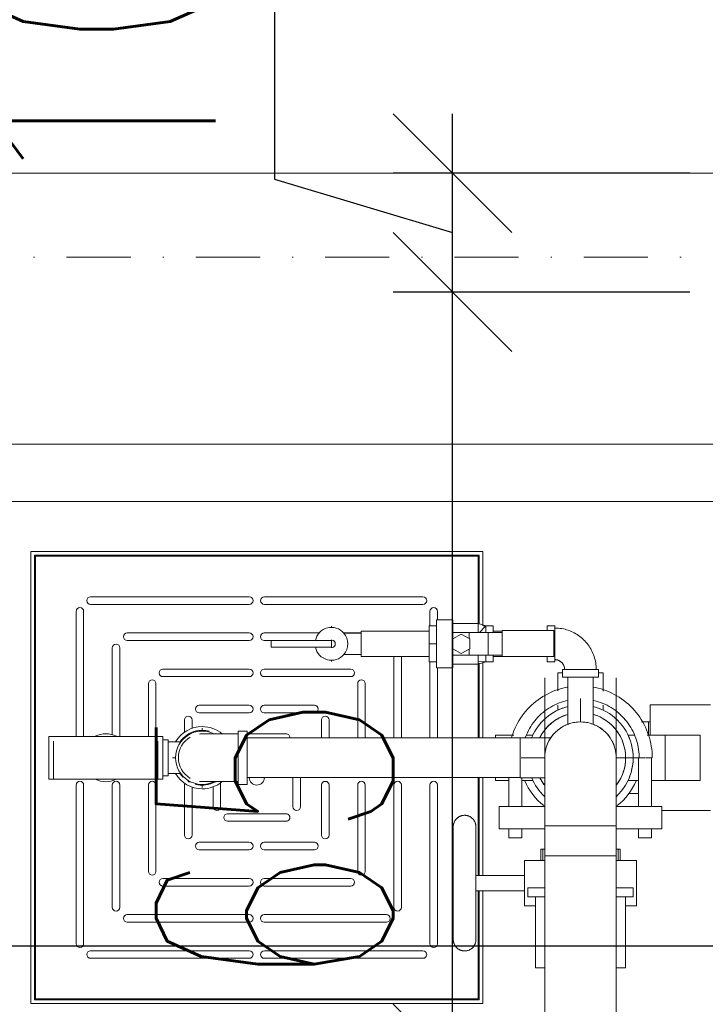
# Model space of a CAD drawing. Header units: millimetres. Extents: x -303 to 588072, y -379 to 357555.
# Tile 38 of 88: x 562781 to 562839, y 340480 to 340563. Entities that reach past the tile are written whole.
import ezdxf

# ---------------------------------------------------------------- set-up
doc = ezdxf.new("R2010")
doc.units = ezdxf.units.MM
doc.header["$LTSCALE"] = 0.15
doc.header["$MEASUREMENT"] = 0
doc.header["$PDSIZE"] = -5
doc.linetypes.add('Kropki i Kreski', pattern=[72, 36, -18, 0, -18])
for name, color, linetype in [('2_ściany wewnętrzne.ISTN', 7, 'Continuous'), ('3_pompownia.K_IR', 7, 'Continuous'), ('4_osie.ISTN', 7, 'Continuous'), ('RFD_3', 4, 'Continuous'), ('RFD_5', 8, 'Continuous'), ('RFD_5 @ 10', 8, 'Continuous')]:
    doc.layers.add(name, color=color, linetype=linetype)
doc.styles.get("Standard").update_dxf_attribs({"font": 'simplex.shx', "width": 0.75})
doc.dimstyles.new('opis 1.1', dxfattribs={"dimscale": 0, "dimtxt": 2, "dimasz": 1, "dimexe": 0.5, "dimexo": 1, "dimgap": 0, "dimtad": 0, "dimdec": 1, "dimrnd": 0.5, "dimdsep": 46, "dimtxsty": 'Standard', "dimblk1": 'OBLIQUE', "dimblk2": 'OBLIQUE', "dimsah": 1, "dimcen": 1, "dimdle": 0.5, "dimclrd": 256, "dimclre": 256, "dimclrt": 4, "dimadec": 0, "dimazin": 2, "dimtm": 1e-09, "dimtfac": 0.75, "dimtdec": 1, "dimtmove": 0, "dimatfit": 3, "dimfxl": 0, "dimtvp": 0.75, "dimtolj": 1, "dimtzin": 0, "dimlwd": -1, "dimlwe": -1, "dimarcsym": 0})

# ---------------------------------------------------------------- blocks, each defined once
blk = doc.blocks.new('rfrefrffff')
at = {"layer": '2_ściany wewnętrzne.ISTN', "color": 252, "linetype": 'Continuous', "lineweight": 0, "flags": 128}
blk.add_lwpolyline([(562759.634, 340549.936), (563208.634, 340549.936)], dxfattribs=at)
at = {"layer": '3_pompownia.K_IR', "color": 254, "linetype": 'Continuous', "lineweight": 15}
for p, q in [((562868.687, 340527.113), (562774.73, 340527.113)), ((562774.73, 340522.271), (562868.687, 340522.271)), ((562820.315, 340518.072), (562782.215, 340518.072)), ((562782.215, 340518.072), (562782.215, 340479.971)), ((562820.315, 340511.81), (562820.315, 340518.072)), ((562782.532, 340517.754), (562819.997, 340517.754)), ((562782.532, 340480.289), (562782.532, 340517.754)), ((562782.611, 340517.675), (562782.611, 340480.368)), ((562819.918, 340517.675), (562782.611, 340517.675)), ((562819.918, 340511.993), (562819.918, 340517.675)), ((562819.997, 340517.754), (562819.997, 340511.936)), ((562800.633, 340514.252), (562787.26, 340514.252)), ((562800.633, 340514.252), (562787.26, 340514.252)), ((562815.269, 340514.252), (562801.9, 340514.252)), ((562815.269, 340514.252), (562801.9, 340514.252)), ((562786.034, 340513.026), (562786.034, 340502.492)), ((562786.034, 340513.026), (562786.034, 340502.492)), ((562786.669, 340502.492), (562786.669, 340513.026)), ((562786.669, 340502.492), (562786.669, 340513.026)), ((562787.26, 340513.617), (562800.633, 340513.617)), ((562787.26, 340513.617), (562800.633, 340513.617)), ((562801.9, 340513.617), (562815.269, 340513.617)), ((562801.9, 340513.617), (562815.269, 340513.617)), ((562815.86, 340511.809), (562815.86, 340513.026)), ((562815.86, 340511.809), (562815.86, 340513.026)), ((562816.495, 340513.026), (562816.495, 340512.307)), ((562816.495, 340513.026), (562816.495, 340512.307)), ((562817.779, 340512.31), (562816.424, 340512.31)), ((562816.424, 340512.31), (562816.424, 340510.291)), ((562817.779, 340511.301), (562817.779, 340512.31)), ((562807.557, 340511.666), (562807.557, 340511.791)), ((562815.789, 340511.358), (562810.056, 340511.358)), ((562810.056, 340511.358), (562810.056, 340511.215)), ((562815.789, 340510.291), (562815.789, 340511.809)), ((562815.789, 340511.809), (562816.424, 340511.809)), ((562819.929, 340511.993), (562817.779, 340511.993)), ((562817.779, 340511.244), (562819.158, 340511.244)), ((562817.779, 340511.244), (562817.779, 340510.704)), ((562819.158, 340511.244), (562820.776, 340511.244)), ((562819.158, 340510.733), (562819.158, 340511.244)), ((562819.929, 340511.993), (562820.562, 340511.81)), ((562819.929, 340511.993), (562819.929, 340511.251)), ((562819.929, 340511.251), (562819.929, 340511.993)), ((562820.564, 340511.809), (562820.025, 340511.244)), ((562820.564, 340511.809), (562820.365, 340511.796)), ((562820.564, 340511.809), (562820.564, 340511.244)), ((562820.564, 340511.244), (562820.564, 340511.809)), ((562821.199, 340511.809), (562820.564, 340511.809)), ((562820.776, 340511.244), (562821.958, 340511.244)), ((562820.776, 340511.244), (562820.776, 340509.339)), ((562821.199, 340511.809), (562821.199, 340511.244)), ((562821.958, 340511.358), (562821.199, 340511.358)), ((562821.958, 340511.423), (562826.292, 340511.423)), ((562821.958, 340511.423), (562821.958, 340509.21)), ((562826.376, 340511.811), (562825.746, 340511.811)), ((562825.746, 340511.811), (562825.746, 340511.431)), ((562826.292, 340509.21), (562826.292, 340511.423)), ((562826.376, 340508.771), (562826.376, 340511.811)), ((562800.63, 340511.206), (562790.336, 340511.206)), ((562800.63, 340511.206), (562790.336, 340511.206)), ((562790.336, 340510.571), (562800.63, 340510.571)), ((562790.336, 340510.571), (562800.63, 340510.571)), ((562806.521, 340511.206), (562801.899, 340511.206)), ((562806.521, 340511.206), (562801.899, 340511.206)), ((562801.899, 340510.571), (562802.477, 340510.571)), ((562801.899, 340510.571), (562802.477, 340510.571)), ((562806.202, 340510.578), (562802.477, 340510.578)), ((562802.477, 340510.578), (562802.477, 340510.004)), ((562807.557, 340510.578), (562802.477, 340510.578)), ((562807.557, 340510.004), (562807.557, 340510.578)), ((562810.056, 340511.206), (562808.596, 340511.206)), ((562810.056, 340511.206), (562808.596, 340511.206)), ((562810.056, 340511.2), (562808.602, 340511.2)), ((562810.056, 340509.382), (562810.056, 340511.2)), ((562818.494, 340511.116), (562817.779, 340510.704)), ((562817.779, 340510.704), (562817.779, 340509.879)), ((562819.208, 340510.704), (562818.494, 340511.116)), ((562819.208, 340509.879), (562819.208, 340510.704)), ((562789.08, 340509.95), (562789.08, 340502.632)), ((562789.08, 340509.95), (562789.08, 340502.632)), ((562789.715, 340502.492), (562789.715, 340509.95)), ((562789.715, 340502.492), (562789.715, 340509.95)), ((562802.477, 340510.004), (562806.202, 340510.004)), ((562802.477, 340510.004), (562807.557, 340510.004)), ((562815.789, 340508.773), (562815.789, 340510.291)), ((562815.789, 340510.291), (562816.424, 340510.291)), ((562816.424, 340510.291), (562816.424, 340508.272)), ((562817.779, 340509.879), (562818.494, 340509.466)), ((562817.779, 340509.879), (562817.779, 340509.339)), ((562818.494, 340509.466), (562819.208, 340509.879)), ((562819.158, 340509.339), (562819.158, 340509.849)), ((562807.557, 340508.791), (562807.557, 340508.917)), ((562808.602, 340509.382), (562810.056, 340509.382)), ((562810.056, 340509.367), (562810.056, 340509.224)), ((562810.056, 340509.224), (562815.789, 340509.224)), ((562812.814, 340502.362), (562812.814, 340509.224)), ((562812.814, 340502.362), (562812.814, 340509.224)), ((562813.449, 340509.224), (562813.449, 340502.362)), ((562813.449, 340509.224), (562813.449, 340502.362)), ((562816.424, 340508.773), (562815.789, 340508.773)), ((562815.86, 340502.362), (562815.86, 340508.773)), ((562815.86, 340502.362), (562815.86, 340508.773)), ((562819.158, 340509.339), (562817.779, 340509.339)), ((562817.779, 340508.272), (562817.779, 340509.281)), ((562820.776, 340509.339), (562819.158, 340509.339)), ((562819.929, 340509.332), (562819.929, 340508.817)), ((562819.929, 340508.589), (562819.929, 340509.332)), ((562819.929, 340508.817), (562820.564, 340508.773)), ((562819.929, 340508.817), (562819.929, 340508.589)), ((562819.929, 340508.589), (562820.562, 340508.772)), ((562820.315, 340502.362), (562820.315, 340508.79)), ((562820.564, 340509.339), (562820.564, 340508.773)), ((562820.564, 340508.773), (562820.564, 340509.339)), ((562821.199, 340508.773), (562820.564, 340508.773)), ((562821.958, 340509.339), (562820.776, 340509.339)), ((562821.199, 340509.339), (562821.199, 340508.773)), ((562821.199, 340509.224), (562821.958, 340509.224)), ((562826.292, 340509.21), (562821.958, 340509.21)), ((562825.746, 340509.209), (562825.746, 340508.771)), ((562825.746, 340508.771), (562826.376, 340508.771)), ((562793.352, 340508.16), (562800.631, 340508.16)), ((562793.352, 340508.16), (562800.631, 340508.16)), ((562809.177, 340508.16), (562801.898, 340508.16)), ((562809.177, 340508.16), (562801.898, 340508.16)), ((562816.424, 340508.272), (562817.779, 340508.272)), ((562816.495, 340508.275), (562816.495, 340502.362)), ((562816.495, 340508.275), (562816.495, 340502.362)), ((562817.779, 340508.589), (562819.929, 340508.589)), ((562819.918, 340502.362), (562819.918, 340508.578)), ((562819.997, 340508.653), (562819.997, 340502.362)), ((562827.026, 340508.121), (562827.026, 340507.491)), ((562830.066, 340508.121), (562827.026, 340508.121)), ((562830.066, 340507.491), (562830.066, 340508.121)), ((562800.631, 340507.525), (562793.352, 340507.525)), ((562800.631, 340507.525), (562793.352, 340507.525)), ((562801.898, 340507.525), (562809.177, 340507.525)), ((562801.898, 340507.525), (562809.177, 340507.525)), ((562825.531, 340507.437), (562825.531, 340449.628)), ((562827.026, 340507.842), (562826.641, 340507.842)), ((562826.641, 340507.842), (562826.641, 340506.322)), ((562827.026, 340507.491), (562830.066, 340507.491)), ((562827.479, 340507.491), (562827.479, 340503.506)), ((562829.613, 340503.508), (562829.613, 340507.491)), ((562830.451, 340507.842), (562830.066, 340507.842)), ((562830.451, 340506.313), (562830.451, 340507.842)), ((562831.561, 340449.628), (562831.561, 340507.437)), ((562792.126, 340506.934), (562792.126, 340502.492)), ((562792.126, 340506.934), (562792.126, 340502.492)), ((562792.761, 340502.492), (562792.761, 340506.934)), ((562792.761, 340502.492), (562792.761, 340506.934)), ((562809.768, 340502.362), (562809.768, 340506.934)), ((562809.768, 340502.362), (562809.768, 340506.934)), ((562810.403, 340506.934), (562810.403, 340502.362)), ((562810.403, 340506.934), (562810.403, 340502.362)), ((562828.546, 340503.708), (562828.546, 340505.692)), ((562828.546, 340503.708), (562828.546, 340505.692)), ((562800.627, 340505.114), (562796.408, 340505.114)), ((562800.627, 340505.114), (562796.408, 340505.114)), ((562806.121, 340505.114), (562801.898, 340505.114)), ((562806.121, 340505.114), (562801.898, 340505.114)), ((562826.641, 340504.708), (562826.641, 340505.13)), ((562830.451, 340505.13), (562830.451, 340504.708)), ((562839.494, 340505.137), (562834.414, 340505.137)), ((562834.414, 340505.137), (562834.414, 340502.609)), ((562795.172, 340503.878), (562795.172, 340502.823)), ((562795.172, 340503.878), (562795.172, 340502.823)), ((562795.808, 340503.15), (562795.808, 340503.878)), ((562795.808, 340503.15), (562795.808, 340503.878)), ((562796.408, 340504.479), (562800.627, 340504.479)), ((562796.408, 340504.479), (562800.627, 340504.479)), ((562801.898, 340504.479), (562806.121, 340504.479)), ((562801.898, 340504.479), (562806.121, 340504.479)), ((562806.722, 340502.362), (562806.722, 340503.878)), ((562806.722, 340502.362), (562806.722, 340503.878)), ((562807.357, 340503.878), (562807.357, 340502.362)), ((562807.357, 340503.878), (562807.357, 340502.362)), ((562796.666, 340502.942), (562796.666, 340503.192)), ((562796.666, 340502.942), (562796.666, 340503.192)), ((562800.466, 340502.942), (562799.696, 340502.942)), ((562799.696, 340502.942), (562799.696, 340500.692)), ((562800.466, 340500.692), (562800.466, 340502.942)), ((562834.414, 340503.708), (562834.287, 340503.708)), ((562834.287, 340503.708), (562834.287, 340502.611)), ((562834.287, 340502.611), (562834.287, 340503.708)), ((562783.734, 340502.492), (562783.734, 340498.892)), ((562788.534, 340502.492), (562783.734, 340502.492)), ((562784.134, 340502.092), (562784.134, 340498.892)), ((562793.334, 340502.492), (562788.534, 340502.492)), ((562792.934, 340498.892), (562792.934, 340502.092)), ((562793.334, 340498.892), (562793.334, 340502.492)), ((562793.796, 340502.212), (562793.334, 340502.212)), ((562793.796, 340500.692), (562793.796, 340502.212)), ((562795.012, 340502.2), (562794.953, 340502.139)), ((562795.501, 340502.709), (562795.136, 340502.329)), ((562795.501, 340502.709), (562795.398, 340502.53)), ((562795.708, 340502.709), (562795.501, 340502.709)), ((562797.831, 340502.709), (562797.624, 340502.709)), ((562797.751, 340502.726), (562797.803, 340502.709)), ((562799.696, 340502.702), (562798.796, 340502.702)), ((562799.696, 340502.702), (562798.796, 340502.702)), ((562803.729, 340502.702), (562800.466, 340502.702)), ((562803.729, 340502.702), (562800.466, 340502.702)), ((562823.466, 340502.362), (562800.466, 340502.362)), ((562821.396, 340502.597), (562821.396, 340502.362)), ((562822.929, 340502.597), (562821.396, 340502.597)), ((562826.046, 340502.377), (562823.466, 340502.377)), ((562823.466, 340502.377), (562823.466, 340500.692)), ((562824.031, 340502.597), (562824.53, 340502.597)), ((562832.562, 340502.597), (562833.061, 340502.597)), ((562835.696, 340502.597), (562834.163, 340502.597)), ((562838.647, 340502.597), (562835.688, 340502.597)), ((562835.696, 340498.787), (562835.696, 340502.597)), ((562838.647, 340498.787), (562838.647, 340502.597)), ((562794.876, 340502.024), (562793.796, 340502.024)), ((562794.899, 340502.082), (562794.842, 340502.024)), ((562793.796, 340499.172), (562793.796, 340500.692)), ((562794.166, 340500.692), (562794.416, 340500.692)), ((562799.696, 340500.692), (562799.696, 340498.442)), ((562800.466, 340498.442), (562800.466, 340500.692)), ((562823.466, 340500.692), (562823.466, 340499.007)), ((562823.546, 340500.692), (562825.53, 340500.692)), ((562831.562, 340500.692), (562833.546, 340500.692)), ((562831.562, 340500.692), (562833.546, 340500.692)), ((562832.356, 340500.692), (562833.446, 340500.692)), ((562833.446, 340500.692), (562833.446, 340496.592)), ((562833.996, 340500.692), (562833.446, 340500.692)), ((562834.046, 340500.692), (562834.596, 340500.692)), ((562834.546, 340496.592), (562834.546, 340500.692)), ((562834.577, 340500.692), (562834.596, 340500.692)), ((562783.734, 340498.892), (562788.534, 340498.892)), ((562788.534, 340498.892), (562793.334, 340498.892)), ((562793.334, 340499.172), (562793.796, 340499.172)), ((562793.796, 340499.36), (562794.876, 340499.36)), ((562795.398, 340498.853), (562795.501, 340498.674)), ((562800.466, 340499.021), (562823.466, 340499.021)), ((562804.311, 340496.553), (562804.311, 340499.031)), ((562804.311, 340496.553), (562804.311, 340499.031)), ((562804.946, 340499.033), (562804.946, 340496.553)), ((562804.946, 340499.033), (562804.946, 340496.553)), ((562819.918, 340490.773), (562819.918, 340499.021)), ((562819.997, 340499.021), (562819.997, 340490.773)), ((562820.315, 340490.773), (562820.315, 340499.021)), ((562821.396, 340499.021), (562821.396, 340498.787)), ((562821.396, 340498.787), (562822.491, 340498.787)), ((562822.496, 340499.021), (562822.496, 340496.592)), ((562823.466, 340499.007), (562825.53, 340499.007)), ((562824.53, 340498.787), (562823.591, 340498.787)), ((562823.596, 340496.592), (562823.596, 340499.007)), ((562833.446, 340498.787), (562832.562, 340498.787)), ((562834.545, 340498.787), (562835.696, 340498.787)), ((562835.688, 340498.787), (562838.647, 340498.787)), ((562786.034, 340498.39), (562786.034, 340485.017)), ((562786.034, 340498.39), (562786.034, 340485.017)), ((562786.669, 340485.017), (562786.669, 340498.39)), ((562786.669, 340485.017), (562786.669, 340498.39)), ((562789.08, 340498.387), (562789.08, 340488.093)), ((562789.08, 340498.387), (562789.08, 340488.093)), ((562789.715, 340488.093), (562789.715, 340498.387)), ((562789.715, 340488.093), (562789.715, 340498.387)), ((562792.126, 340491.109), (562792.126, 340498.388)), ((562792.126, 340491.109), (562792.126, 340498.388)), ((562792.761, 340498.388), (562792.761, 340491.109)), ((562792.761, 340498.388), (562792.761, 340491.109)), ((562795.172, 340498.384), (562795.172, 340494.165)), ((562795.172, 340498.384), (562795.172, 340494.165)), ((562795.487, 340498.698), (562795.447, 340498.735)), ((562795.501, 340498.674), (562795.708, 340498.674)), ((562795.582, 340498.658), (562795.529, 340498.674)), ((562795.808, 340494.165), (562795.808, 340498.233)), ((562795.808, 340494.165), (562795.808, 340498.233)), ((562796.666, 340498.192), (562796.666, 340498.442)), ((562796.666, 340498.192), (562796.666, 340498.442)), ((562797.584, 340498.257), (562797.584, 340496.553)), ((562797.584, 340498.257), (562797.584, 340496.553)), ((562797.624, 340498.674), (562797.831, 340498.674)), ((562798.218, 340496.553), (562798.218, 340498.605)), ((562798.218, 340496.553), (562798.218, 340498.605)), ((562799.696, 340498.442), (562800.466, 340498.442)), ((562806.722, 340494.165), (562806.722, 340498.384)), ((562806.722, 340494.165), (562806.722, 340498.384)), ((562807.357, 340498.384), (562807.357, 340494.165)), ((562807.357, 340498.384), (562807.357, 340494.165)), ((562809.768, 340498.388), (562809.768, 340491.109)), ((562809.768, 340498.388), (562809.768, 340491.109)), ((562810.403, 340491.109), (562810.403, 340498.388)), ((562810.403, 340491.109), (562810.403, 340498.388)), ((562812.814, 340488.093), (562812.814, 340498.387)), ((562812.814, 340488.093), (562812.814, 340498.387)), ((562813.449, 340498.387), (562813.449, 340488.093)), ((562813.449, 340498.387), (562813.449, 340488.093)), ((562815.86, 340485.017), (562815.86, 340498.39)), ((562815.86, 340485.017), (562815.86, 340498.39)), ((562816.495, 340498.39), (562816.495, 340485.017)), ((562816.495, 340498.39), (562816.495, 340485.017)), ((562821.696, 340496.592), (562821.696, 340494.692)), ((562822.196, 340496.592), (562821.696, 340496.592)), ((562822.196, 340496.592), (562825.53, 340496.592)), ((562831.562, 340496.592), (562834.896, 340496.592)), ((562835.396, 340496.592), (562834.896, 340496.592)), ((562835.396, 340494.692), (562835.396, 340496.592)), ((562798.796, 340495.975), (562803.729, 340495.975)), ((562798.796, 340495.975), (562803.729, 340495.975)), ((562835.393, 340496.247), (562839.494, 340496.247)), ((562803.729, 340495.341), (562798.796, 340495.341)), ((562803.729, 340495.341), (562798.796, 340495.341)), ((562821.696, 340494.692), (562822.196, 340494.692)), ((562825.541, 340494.692), (562822.196, 340494.692)), ((562822.496, 340494.692), (562822.496, 340493.932)), ((562823.596, 340493.932), (562823.596, 340494.692)), ((562825.53, 340494.951), (562825.53, 340492.437)), ((562828.546, 340494.951), (562825.53, 340494.951)), ((562825.53, 340494.951), (562828.546, 340494.951)), ((562831.562, 340494.951), (562828.546, 340494.951)), ((562828.546, 340494.951), (562831.562, 340494.951)), ((562831.562, 340492.437), (562831.562, 340494.951)), ((562834.896, 340494.692), (562831.562, 340494.692)), ((562833.446, 340494.692), (562833.446, 340493.932)), ((562834.546, 340493.932), (562834.546, 340494.692)), ((562834.896, 340494.692), (562835.396, 340494.692)), ((562822.496, 340493.932), (562823.046, 340493.932)), ((562823.046, 340493.932), (562823.596, 340493.932)), ((562833.446, 340493.932), (562833.996, 340493.932)), ((562833.996, 340493.932), (562834.546, 340493.932)), ((562796.408, 340493.564), (562800.627, 340493.564)), ((562796.408, 340493.564), (562800.627, 340493.564)), ((562801.898, 340493.564), (562806.121, 340493.564)), ((562801.898, 340493.564), (562806.121, 340493.564)), ((562825.202, 340492.983), (562825.202, 340492.03)), ((562825.377, 340492.983), (562825.202, 340492.983)), ((562825.529, 340492.983), (562825.377, 340492.983)), ((562825.377, 340492.03), (562825.377, 340492.983)), ((562831.715, 340492.983), (562831.563, 340492.983)), ((562831.89, 340492.983), (562831.715, 340492.983)), ((562831.715, 340492.03), (562831.715, 340492.983)), ((562831.89, 340492.03), (562831.89, 340492.983)), ((562800.627, 340492.929), (562796.408, 340492.929)), ((562800.627, 340492.929), (562796.408, 340492.929)), ((562806.121, 340492.929), (562801.898, 340492.929)), ((562806.121, 340492.929), (562801.898, 340492.929)), ((562825.53, 340492.437), (562828.546, 340492.437)), ((562825.934, 340492.437), (562825.634, 340492.437)), ((562826.413, 340492.437), (562825.935, 340492.437)), ((562827.038, 340492.437), (562826.414, 340492.437)), ((562827.766, 340492.437), (562827.039, 340492.437)), ((562829.327, 340492.437), (562827.766, 340492.437)), ((562828.546, 340492.437), (562831.562, 340492.437)), ((562830.054, 340492.437), (562829.327, 340492.437)), ((562830.678, 340492.437), (562830.054, 340492.437)), ((562831.157, 340492.437), (562830.679, 340492.437)), ((562831.458, 340492.437), (562831.159, 340492.437)), ((562823.835, 340492.03), (562825.532, 340492.03)), ((562823.835, 340488.22), (562823.835, 340492.03)), ((562831.56, 340492.03), (562833.258, 340492.03)), ((562833.258, 340488.22), (562833.258, 340492.03)), ((562800.631, 340490.518), (562793.352, 340490.518)), ((562800.631, 340490.518), (562793.352, 340490.518)), ((562801.898, 340490.518), (562809.177, 340490.518)), ((562801.898, 340490.518), (562809.177, 340490.518)), ((562823.835, 340490.773), (562819.732, 340490.773)), ((562793.352, 340489.883), (562800.631, 340489.883)), ((562793.352, 340489.883), (562800.631, 340489.883)), ((562809.177, 340489.883), (562801.898, 340489.883)), ((562809.177, 340489.883), (562801.898, 340489.883)), ((562824.096, 340489.742), (562824.096, 340488.982)), ((562824.113, 340489.742), (562824.096, 340489.742)), ((562824.596, 340489.742), (562824.096, 340489.742)), ((562824.596, 340489.742), (562825.536, 340489.742)), ((562831.556, 340489.742), (562832.496, 340489.742)), ((562832.996, 340489.742), (562832.496, 340489.742)), ((562832.996, 340489.742), (562832.979, 340489.742)), ((562832.996, 340488.982), (562832.996, 340489.742)), ((562819.732, 340489.477), (562823.835, 340489.477)), ((562819.918, 340480.368), (562819.918, 340489.478)), ((562819.997, 340489.479), (562819.997, 340480.289)), ((562820.315, 340479.971), (562820.315, 340489.481)), ((562824.096, 340488.982), (562824.596, 340488.982)), ((562824.096, 340488.982), (562824.113, 340488.982)), ((562825.537, 340488.982), (562824.596, 340488.982)), ((562824.746, 340488.982), (562824.746, 340482.982)), ((562832.496, 340488.982), (562831.555, 340488.982)), ((562832.346, 340482.982), (562832.346, 340488.982)), ((562832.496, 340488.982), (562832.996, 340488.982)), ((562832.979, 340488.982), (562832.996, 340488.982)), ((562824.748, 340488.22), (562823.835, 340488.22)), ((562833.258, 340488.22), (562832.344, 340488.22)), ((562790.336, 340487.472), (562800.63, 340487.472)), ((562790.336, 340487.472), (562800.63, 340487.472)), ((562801.899, 340487.472), (562812.193, 340487.472)), ((562801.899, 340487.472), (562812.193, 340487.472)), ((562800.63, 340486.837), (562790.336, 340486.837)), ((562800.63, 340486.837), (562790.336, 340486.837)), ((562812.193, 340486.837), (562801.899, 340486.837)), ((562812.193, 340486.837), (562801.899, 340486.837)), ((562787.26, 340484.426), (562800.633, 340484.426)), ((562787.26, 340484.426), (562800.633, 340484.426)), ((562801.9, 340484.426), (562815.269, 340484.426)), ((562801.9, 340484.426), (562815.269, 340484.426)), ((562800.633, 340483.791), (562787.26, 340483.791)), ((562800.633, 340483.791), (562787.26, 340483.791)), ((562815.269, 340483.791), (562801.9, 340483.791)), ((562815.269, 340483.791), (562801.9, 340483.791)), ((562824.746, 340482.982), (562825.246, 340482.982)), ((562825.531, 340482.982), (562825.246, 340482.982)), ((562831.846, 340482.982), (562831.561, 340482.982)), ((562831.846, 340482.982), (562832.346, 340482.982)), ((562782.215, 340479.971), (562820.315, 340479.971)), ((562819.997, 340480.289), (562782.532, 340480.289)), ((562782.611, 340480.368), (562819.918, 340480.368))]:
    blk.add_line(p, q, dxfattribs=at)
at = {"layer": '3_pompownia.K_IR', "color": 254, "linetype": 'Continuous', "lineweight": 15, "flags": 128}
for points in [[(562829.878, 340508.121), (562829.875, 340508.261), (562829.867, 340508.401), (562829.853, 340508.54), (562829.833, 340508.679), (562829.808, 340508.817), (562829.778, 340508.954), (562829.742, 340509.089), (562829.7, 340509.223), (562829.654, 340509.355), (562829.602, 340509.485), (562829.545, 340509.613), (562829.482, 340509.738), (562829.415, 340509.861), (562829.343, 340509.981), (562829.267, 340510.099), (562829.185, 340510.213), (562829.099, 340510.323), (562829.009, 340510.43), (562828.915, 340510.534), (562828.816, 340510.633), (562828.714, 340510.729), (562828.608, 340510.82), (562828.498, 340510.907), (562828.385, 340510.99), (562828.268, 340511.068), (562828.149, 340511.141), (562828.027, 340511.21), (562827.902, 340511.273), (562827.775, 340511.332), (562827.645, 340511.385), (562827.514, 340511.433), (562827.38, 340511.476), (562827.245, 340511.514), (562827.109, 340511.546), (562826.971, 340511.572), (562826.833, 340511.593), (562826.694, 340511.609), (562826.554, 340511.619), (562826.414, 340511.623), (562826.376, 340511.623)], [(562826.376, 340508.959), (562826.41, 340508.958), (562826.443, 340508.956), (562826.477, 340508.953), (562826.51, 340508.948), (562826.543, 340508.942), (562826.575, 340508.935), (562826.608, 340508.927), (562826.64, 340508.917), (562826.671, 340508.905), (562826.703, 340508.893), (562826.733, 340508.879), (562826.763, 340508.864), (562826.793, 340508.848), (562826.821, 340508.831), (562826.849, 340508.813), (562826.877, 340508.793), (562826.903, 340508.773), (562826.929, 340508.751), (562826.954, 340508.729), (562826.977, 340508.705), (562827, 340508.68), (562827.022, 340508.655), (562827.043, 340508.629), (562827.063, 340508.602), (562827.081, 340508.574), (562827.099, 340508.545), (562827.115, 340508.516), (562827.13, 340508.486), (562827.144, 340508.456), (562827.157, 340508.425), (562827.169, 340508.393), (562827.179, 340508.361), (562827.188, 340508.329), (562827.196, 340508.296), (562827.202, 340508.264), (562827.207, 340508.23), (562827.211, 340508.197), (562827.213, 340508.164), (562827.214, 340508.13), (562827.214, 340508.121)], [(562827.484, 340506.646), (562827.408, 340506.634), (562827.172, 340506.583), (562826.937, 340506.524), (562826.705, 340506.455), (562826.476, 340506.376), (562826.251, 340506.289), (562826.029, 340506.193), (562825.811, 340506.088), (562825.597, 340505.974), (562825.388, 340505.852), (562825.184, 340505.721), (562824.986, 340505.583), (562824.793, 340505.437), (562824.606, 340505.283), (562824.426, 340505.122), (562824.252, 340504.953), (562824.085, 340504.778), (562823.925, 340504.596), (562823.773, 340504.409), (562823.628, 340504.215), (562823.491, 340504.015), (562823.362, 340503.81), (562823.241, 340503.601), (562823.129, 340503.386), (562823.026, 340503.167), (562822.931, 340502.945), (562822.846, 340502.718), (562822.769, 340502.489), (562822.733, 340502.362)], [(562834.596, 340500.692), (562834.591, 340500.933), (562834.577, 340501.175), (562834.553, 340501.416), (562834.519, 340501.655), (562834.476, 340501.893), (562834.423, 340502.13), (562834.361, 340502.363), (562834.289, 340502.595), (562834.208, 340502.823), (562834.119, 340503.048), (562834.02, 340503.268), (562833.913, 340503.485), (562833.797, 340503.698), (562833.672, 340503.905), (562833.539, 340504.108), (562833.399, 340504.305), (562833.251, 340504.496), (562833.095, 340504.681), (562832.931, 340504.86), (562832.761, 340505.032), (562832.584, 340505.197), (562832.401, 340505.355), (562832.211, 340505.505), (562832.016, 340505.648), (562831.815, 340505.782), (562831.609, 340505.909), (562831.398, 340506.027), (562831.182, 340506.137), (562830.962, 340506.238), (562830.738, 340506.33), (562830.511, 340506.414), (562830.281, 340506.488), (562830.048, 340506.552), (562829.812, 340506.608), (562829.608, 340506.647)], [(562823.892, 340502.375), (562823.914, 340502.435), (562823.987, 340502.619), (562824.068, 340502.8), (562824.156, 340502.977), (562824.25, 340503.151), (562824.352, 340503.321), (562824.461, 340503.487), (562824.576, 340503.648), (562824.697, 340503.804), (562824.825, 340503.955), (562824.958, 340504.102), (562825.098, 340504.242), (562825.242, 340504.378), (562825.392, 340504.507), (562825.547, 340504.63), (562825.707, 340504.747), (562825.872, 340504.857), (562826.04, 340504.96), (562826.213, 340505.057), (562826.39, 340505.147), (562826.569, 340505.23), (562826.753, 340505.305), (562826.938, 340505.373), (562827.127, 340505.434), (562827.318, 340505.487), (562827.49, 340505.527)], [(562829.602, 340505.527), (562829.671, 340505.512), (562829.863, 340505.463), (562830.052, 340505.407), (562830.24, 340505.343), (562830.424, 340505.271), (562830.606, 340505.193), (562830.784, 340505.107), (562830.959, 340505.014), (562831.13, 340504.914), (562831.297, 340504.807), (562831.459, 340504.694), (562831.617, 340504.574), (562831.77, 340504.448), (562831.917, 340504.316), (562832.06, 340504.178), (562832.196, 340504.035), (562832.327, 340503.886), (562832.452, 340503.733), (562832.57, 340503.574), (562832.682, 340503.411), (562832.788, 340503.243), (562832.886, 340503.072), (562832.978, 340502.896), (562833.063, 340502.717), (562833.14, 340502.535), (562833.21, 340502.35), (562833.273, 340502.162), (562833.328, 340501.972), (562833.375, 340501.779), (562833.415, 340501.585), (562833.447, 340501.39), (562833.471, 340501.194), (562833.487, 340500.996), (562833.495, 340500.798), (562833.496, 340500.692)], [(562833.685, 340503.708), (562833.766, 340503.708), (562833.995, 340503.708), (562834.225, 340503.708), (562834.287, 340503.708)], [(562799.696, 340502.702), (562799.575, 340502.702), (562799.454, 340502.702), (562799.333, 340502.702), (562799.213, 340502.702), (562799.094, 340502.702), (562798.976, 340502.702), (562798.859, 340502.702), (562798.743, 340502.702), (562798.629, 340502.702), (562798.516, 340502.702), (562798.406, 340502.702), (562798.297, 340502.702), (562798.191, 340502.702), (562798.087, 340502.702), (562797.985, 340502.702), (562797.887, 340502.702), (562797.791, 340502.702), (562797.698, 340502.702), (562797.609, 340502.702), (562797.523, 340502.702), (562797.44, 340502.702), (562797.361, 340502.702), (562797.286, 340502.702), (562797.214, 340502.702), (562797.147, 340502.702), (562797.083, 340502.702), (562797.024, 340502.702), (562796.969, 340502.702), (562796.918, 340502.702), (562796.872, 340502.702), (562796.83, 340502.702), (562796.793, 340502.702), (562796.761, 340502.702), (562796.733, 340502.702), (562796.71, 340502.702), (562796.692, 340502.702), (562796.679, 340502.702), (562796.67, 340502.702), (562796.666, 340502.702)], [(562825.53, 340500.692), (562825.53, 340500.687), (562825.53, 340500.673), (562825.53, 340500.65), (562825.53, 340500.618), (562825.53, 340500.577), (562825.53, 340500.527), (562825.53, 340500.468), (562825.53, 340500.4), (562825.53, 340500.324), (562825.53, 340500.238), (562825.53, 340500.145), (562825.53, 340500.043), (562825.53, 340499.933), (562825.53, 340499.815), (562825.53, 340499.689), (562825.53, 340499.555), (562825.53, 340499.415), (562825.53, 340499.267), (562825.53, 340499.112), (562825.53, 340498.951), (562825.53, 340498.783), (562825.53, 340498.609), (562825.53, 340498.429), (562825.53, 340498.243), (562825.53, 340498.053), (562825.53, 340497.857), (562825.53, 340497.657), (562825.53, 340497.452), (562825.53, 340497.244), (562825.53, 340497.031), (562825.53, 340496.816), (562825.53, 340496.597), (562825.53, 340496.376), (562825.53, 340496.152), (562825.53, 340495.927), (562825.53, 340495.7), (562825.53, 340495.472), (562825.53, 340495.243), (562825.53, 340495.013), (562825.53, 340494.951)], [(562831.562, 340494.951), (562831.562, 340495.181), (562831.562, 340495.41), (562831.562, 340495.638), (562831.562, 340495.866), (562831.562, 340496.092), (562831.562, 340496.316), (562831.562, 340496.538), (562831.562, 340496.757), (562831.562, 340496.973), (562831.562, 340497.187), (562831.562, 340497.396), (562831.562, 340497.602), (562831.562, 340497.803), (562831.562, 340498), (562831.562, 340498.192), (562831.562, 340498.379), (562831.562, 340498.561), (562831.562, 340498.736), (562831.562, 340498.906), (562831.562, 340499.069), (562831.562, 340499.226), (562831.562, 340499.375), (562831.562, 340499.518), (562831.562, 340499.654), (562831.562, 340499.782), (562831.562, 340499.902), (562831.562, 340500.014), (562831.562, 340500.118), (562831.562, 340500.214), (562831.562, 340500.301), (562831.562, 340500.38), (562831.562, 340500.451), (562831.562, 340500.512), (562831.562, 340500.564), (562831.562, 340500.608), (562831.562, 340500.643), (562831.562, 340500.668), (562831.562, 340500.684), (562831.562, 340500.691)], [(562796.666, 340498.682), (562796.669, 340498.682), (562796.676, 340498.682), (562796.688, 340498.682), (562796.705, 340498.682), (562796.727, 340498.682), (562796.753, 340498.682), (562796.784, 340498.682), (562796.82, 340498.682), (562796.86, 340498.682), (562796.905, 340498.682), (562796.955, 340498.682), (562797.009, 340498.682), (562797.067, 340498.682), (562797.129, 340498.682), (562797.195, 340498.682), (562797.266, 340498.682), (562797.34, 340498.682), (562797.418, 340498.682), (562797.5, 340498.682), (562797.585, 340498.682), (562797.674, 340498.682), (562797.766, 340498.682), (562797.861, 340498.682), (562797.958, 340498.682), (562798.059, 340498.682), (562798.162, 340498.682), (562798.268, 340498.682), (562798.376, 340498.682), (562798.486, 340498.682), (562798.598, 340498.682), (562798.712, 340498.682), (562798.827, 340498.682), (562798.944, 340498.682), (562799.062, 340498.682), (562799.181, 340498.682), (562799.301, 340498.682), (562799.421, 340498.682), (562799.542, 340498.682), (562799.663, 340498.682), (562799.696, 340498.682)], [(562833.465, 340497.675), (562833.372, 340497.675), (562833.146, 340497.675), (562832.922, 340497.675), (562832.7, 340497.675), (562832.591, 340497.675)], [(562817.827, 340494.888), (562817.828, 340494.926), (562817.83, 340494.964), (562817.834, 340495.002), (562817.84, 340495.039), (562817.846, 340495.077), (562817.855, 340495.114), (562817.864, 340495.151), (562817.876, 340495.187), (562817.888, 340495.223), (562817.903, 340495.259), (562817.918, 340495.293), (562817.935, 340495.327), (562817.953, 340495.361), (562817.973, 340495.394), (562817.994, 340495.425), (562818.016, 340495.456), (562818.039, 340495.487), (562818.064, 340495.516), (562818.089, 340495.544), (562818.116, 340495.571), (562818.144, 340495.597), (562818.173, 340495.622), (562818.203, 340495.645), (562818.234, 340495.668), (562818.265, 340495.689), (562818.298, 340495.709), (562818.331, 340495.728), (562818.365, 340495.745), (562818.4, 340495.761), (562818.435, 340495.775), (562818.471, 340495.789), (562818.507, 340495.8), (562818.544, 340495.81), (562818.581, 340495.819), (562818.618, 340495.826), (562818.656, 340495.832), (562818.694, 340495.836), (562818.732, 340495.839), (562818.77, 340495.84), (562818.808, 340495.84), (562818.846, 340495.838), (562818.884, 340495.834), (562818.921, 340495.83), (562818.959, 340495.823), (562818.996, 340495.815), (562819.033, 340495.806), (562819.07, 340495.795), (562819.106, 340495.783), (562819.141, 340495.769), (562819.176, 340495.754), (562819.211, 340495.737), (562819.244, 340495.719), (562819.277, 340495.7), (562819.309, 340495.68), (562819.34, 340495.658), (562819.371, 340495.635), (562819.4, 340495.61), (562819.429, 340495.585), (562819.456, 340495.559), (562819.482, 340495.531), (562819.507, 340495.502), (562819.531, 340495.473), (562819.554, 340495.442), (562819.576, 340495.411), (562819.596, 340495.379), (562819.615, 340495.346), (562819.633, 340495.312), (562819.649, 340495.277), (562819.664, 340495.242), (562819.677, 340495.207), (562819.689, 340495.171), (562819.7, 340495.134), (562819.709, 340495.097), (562819.717, 340495.06), (562819.723, 340495.022), (562819.727, 340494.984), (562819.731, 340494.946), (562819.732, 340494.908), (562819.732, 340494.888)], [(562817.827, 340494.471), (562817.827, 340494.545), (562817.827, 340494.612), (562817.827, 340494.673), (562817.827, 340494.726), (562817.827, 340494.771), (562817.827, 340494.809), (562817.827, 340494.84), (562817.827, 340494.863), (562817.827, 340494.879), (562817.827, 340494.887), (562817.827, 340494.888)], [(562817.827, 340494.888), (562817.827, 340494.884), (562817.827, 340494.872), (562817.827, 340494.853), (562817.827, 340494.827), (562817.827, 340494.793), (562817.827, 340494.751), (562817.827, 340494.702), (562817.827, 340494.646), (562817.827, 340494.582), (562817.827, 340494.512), (562817.827, 340494.434), (562817.827, 340494.349), (562817.827, 340494.258), (562817.827, 340494.16), (562817.827, 340494.056), (562817.827, 340493.945), (562817.827, 340493.828), (562817.827, 340493.706), (562817.827, 340493.577), (562817.827, 340493.443), (562817.827, 340493.304), (562817.827, 340493.16), (562817.827, 340493.01), (562817.827, 340492.857), (562817.827, 340492.698), (562817.827, 340492.536), (562817.827, 340492.37), (562817.827, 340492.2), (562817.827, 340492.027), (562817.827, 340491.851), (562817.827, 340491.672), (562817.827, 340491.491), (562817.827, 340491.307), (562817.827, 340491.122), (562817.827, 340490.935), (562817.827, 340490.746), (562817.827, 340490.557), (562817.827, 340490.367), (562817.827, 340490.177), (562817.827, 340489.986), (562817.827, 340489.796), (562817.827, 340489.606), (562817.827, 340489.417), (562817.827, 340489.229), (562817.827, 340489.043), (562817.827, 340488.858), (562817.827, 340488.676), (562817.827, 340488.496), (562817.827, 340488.318), (562817.827, 340488.143), (562817.827, 340487.972), (562817.827, 340487.804), (562817.827, 340487.639), (562817.827, 340487.479), (562817.827, 340487.322), (562817.827, 340487.171), (562817.827, 340487.024), (562817.827, 340486.882), (562817.827, 340486.745), (562817.827, 340486.613), (562817.827, 340486.487), (562817.827, 340486.367), (562817.827, 340486.253), (562817.827, 340486.146), (562817.827, 340486.044), (562817.827, 340485.949), (562817.827, 340485.861), (562817.827, 340485.78), (562817.827, 340485.705), (562817.827, 340485.638), (562817.827, 340485.578), (562817.827, 340485.525), (562817.827, 340485.479), (562817.827, 340485.441), (562817.827, 340485.41), (562817.827, 340485.387), (562817.827, 340485.372), (562817.827, 340485.364), (562817.827, 340485.363)], [(562819.732, 340494.888), (562819.732, 340494.884), (562819.732, 340494.872), (562819.732, 340494.853), (562819.732, 340494.827), (562819.732, 340494.793), (562819.732, 340494.751), (562819.732, 340494.702), (562819.732, 340494.646), (562819.732, 340494.582), (562819.732, 340494.512), (562819.732, 340494.434)], [(562819.732, 340485.363), (562819.732, 340485.366), (562819.732, 340485.378), (562819.732, 340485.397), (562819.732, 340485.423), (562819.732, 340485.458), (562819.732, 340485.499), (562819.732, 340485.548), (562819.732, 340485.604), (562819.732, 340485.668), (562819.732, 340485.739), (562819.732, 340485.816), (562819.732, 340485.901), (562819.732, 340485.992), (562819.732, 340486.09), (562819.732, 340486.194), (562819.732, 340486.305), (562819.732, 340486.422), (562819.732, 340486.545), (562819.732, 340486.673), (562819.732, 340486.807), (562819.732, 340486.946), (562819.732, 340487.091), (562819.732, 340487.24), (562819.732, 340487.394), (562819.732, 340487.552), (562819.732, 340487.714), (562819.732, 340487.88), (562819.732, 340488.05), (562819.732, 340488.223), (562819.732, 340488.399), (562819.732, 340488.578), (562819.732, 340488.76), (562819.732, 340488.943), (562819.732, 340489.129), (562819.732, 340489.316), (562819.732, 340489.504), (562819.732, 340489.693), (562819.732, 340489.883), (562819.732, 340490.074), (562819.732, 340490.264), (562819.732, 340490.454), (562819.732, 340490.644), (562819.732, 340490.833), (562819.732, 340491.021), (562819.732, 340491.207), (562819.732, 340491.392), (562819.732, 340491.574), (562819.732, 340491.755), (562819.732, 340491.932), (562819.732, 340492.107), (562819.732, 340492.279), (562819.732, 340492.447), (562819.732, 340492.611), (562819.732, 340492.772), (562819.732, 340492.928), (562819.732, 340493.08), (562819.732, 340493.227), (562819.732, 340493.369), (562819.732, 340493.506), (562819.732, 340493.637), (562819.732, 340493.763), (562819.732, 340493.883), (562819.732, 340493.997), (562819.732, 340494.105), (562819.732, 340494.206), (562819.732, 340494.301), (562819.732, 340494.389), (562819.732, 340494.471), (562819.732, 340494.545), (562819.732, 340494.612), (562819.732, 340494.673), (562819.732, 340494.726), (562819.732, 340494.771), (562819.732, 340494.809), (562819.732, 340494.84), (562819.732, 340494.863), (562819.732, 340494.879), (562819.732, 340494.887), (562819.732, 340494.888)], [(562817.827, 340485.363), (562817.827, 340485.366), (562817.827, 340485.378), (562817.827, 340485.397), (562817.827, 340485.423), (562817.827, 340485.458), (562817.827, 340485.499), (562817.827, 340485.548), (562817.827, 340485.604), (562817.827, 340485.668), (562817.827, 340485.739)], [(562819.732, 340485.78), (562819.732, 340485.705), (562819.732, 340485.638), (562819.732, 340485.578), (562819.732, 340485.525), (562819.732, 340485.479), (562819.732, 340485.441), (562819.732, 340485.41), (562819.732, 340485.387), (562819.732, 340485.372), (562819.732, 340485.364), (562819.732, 340485.363)], [(562819.732, 340485.363), (562819.732, 340485.325), (562819.729, 340485.287), (562819.726, 340485.249), (562819.72, 340485.211), (562819.713, 340485.173), (562819.705, 340485.136), (562819.695, 340485.099), (562819.684, 340485.063), (562819.671, 340485.027), (562819.657, 340484.992), (562819.642, 340484.957), (562819.625, 340484.923), (562819.606, 340484.889), (562819.587, 340484.857), (562819.566, 340484.825), (562819.544, 340484.794), (562819.521, 340484.764), (562819.496, 340484.735), (562819.47, 340484.706), (562819.444, 340484.679), (562819.416, 340484.653), (562819.387, 340484.629), (562819.357, 340484.605), (562819.326, 340484.582), (562819.295, 340484.561), (562819.262, 340484.541), (562819.229, 340484.523), (562819.195, 340484.505), (562819.16, 340484.489), (562819.125, 340484.475), (562819.089, 340484.462), (562819.053, 340484.45), (562819.016, 340484.44), (562818.979, 340484.431), (562818.942, 340484.424), (562818.904, 340484.418), (562818.866, 340484.414), (562818.828, 340484.411), (562818.79, 340484.41), (562818.752, 340484.411), (562818.714, 340484.412), (562818.676, 340484.416), (562818.638, 340484.421), (562818.601, 340484.427), (562818.563, 340484.435), (562818.527, 340484.444), (562818.49, 340484.455), (562818.454, 340484.468), (562818.418, 340484.481), (562818.384, 340484.497), (562818.349, 340484.513), (562818.316, 340484.531), (562818.283, 340484.55), (562818.251, 340484.571), (562818.219, 340484.593), (562818.189, 340484.616), (562818.16, 340484.64), (562818.131, 340484.665), (562818.104, 340484.692), (562818.078, 340484.719), (562818.052, 340484.748), (562818.028, 340484.777), (562818.006, 340484.808), (562817.984, 340484.839), (562817.964, 340484.872), (562817.945, 340484.905), (562817.927, 340484.938), (562817.911, 340484.973), (562817.896, 340485.008), (562817.882, 340485.044), (562817.87, 340485.08), (562817.86, 340485.116), (562817.851, 340485.153), (562817.843, 340485.191), (562817.837, 340485.228), (562817.832, 340485.266), (562817.829, 340485.304), (562817.828, 340485.342), (562817.827, 340485.363)]]:
    blk.add_lwpolyline(points, dxfattribs=at)
at = {"layer": '3_pompownia.K_IR', "color": 254, "linetype": 'Continuous', "lineweight": 15}
for centre, radius, start, end in [((562787.26, 340513.934), 0.318, 90, 270), ((562787.26, 340513.934), 0.318, 90, 270), ((562800.633, 340513.934), 0.318, 270, 90), ((562800.633, 340513.934), 0.318, 270, 90), ((562801.9, 340513.934), 0.318, 90, 270), ((562801.9, 340513.934), 0.318, 90, 270), ((562815.269, 340513.934), 0.318, 270, 90), ((562815.269, 340513.934), 0.318, 270, 90), ((562786.352, 340513.026), 0.317, 0, 180), ((562786.352, 340513.026), 0.317, 0, 180), ((562816.177, 340513.026), 0.317, 0, 180), ((562816.177, 340513.026), 0.317, 0, 180), ((562807.557, 340510.291), 1.385, 41.00594, 168.04489), ((562790.336, 340510.888), 0.318, 90, 270), ((562790.336, 340510.888), 0.318, 90, 270), ((562800.63, 340510.888), 0.318, 270, 90), ((562800.63, 340510.888), 0.318, 270, 90), ((562801.899, 340510.888), 0.318, 90, 270), ((562801.899, 340510.888), 0.318, 90, 270), ((562807.557, 340510.291), 0.318, 244.63677, 115.36324), ((562807.557, 340510.291), 1.385, 318.99407, 41.00594), ((562789.398, 340509.95), 0.317, 0, 180), ((562789.398, 340509.95), 0.317, 0, 180), ((562807.557, 340510.291), 1.385, 191.95512, 318.99407), ((562793.352, 340507.842), 0.318, 90, 270), ((562793.352, 340507.842), 0.318, 90, 270), ((562800.631, 340507.842), 0.318, 270, 90), ((562800.631, 340507.842), 0.318, 270, 90), ((562801.898, 340507.842), 0.318, 90, 270), ((562801.898, 340507.842), 0.318, 90, 270), ((562809.177, 340507.842), 0.318, 270, 90), ((562809.177, 340507.842), 0.318, 270, 90), ((562792.444, 340506.934), 0.317, 0, 180), ((562792.444, 340506.934), 0.317, 0, 180), ((562810.085, 340506.934), 0.317, 0, 180), ((562810.085, 340506.934), 0.317, 0, 180), ((562796.408, 340504.796), 0.318, 90, 270), ((562796.408, 340504.796), 0.318, 90, 270), ((562800.627, 340504.796), 0.318, 270, 90), ((562800.627, 340504.796), 0.318, 270, 90), ((562801.898, 340504.796), 0.318, 90, 270), ((562801.898, 340504.796), 0.318, 90, 270), ((562806.121, 340504.796), 0.318, 270, 90), ((562806.121, 340504.796), 0.318, 270, 90), ((562828.546, 340500.692), 4.445, 103.90933, 157.57392), ((562828.546, 340500.692), 4.445, 108.45194, 115.37693), ((562828.546, 340500.692), 4.445, 312.93329, 76.09067), ((562828.546, 340500.692), 4.445, 64.62307, 71.54806), ((562795.49, 340503.878), 0.317, 0, 180), ((562795.49, 340503.878), 0.317, 0, 180), ((562807.039, 340503.878), 0.317, 0, 180), ((562807.039, 340503.878), 0.317, 0, 180), ((562828.546, 340500.692), 3.81, 106.31733, 153.69544), ((562828.546, 340500.692), 3.81, 106.8, 153.56705), ((562828.546, 340500.692), 3.81, 0, 73.68267), ((562828.546, 340500.692), 3.81, 0, 73.2), ((562796.666, 340500.692), 2.623, 90, 149.42764), ((562796.666, 340500.692), 2.25, 63.78809, 180), ((562796.666, 340500.692), 2.305, 75, 118.59497), ((562796.666, 340500.692), 2.305, 90, 118.59497), ((562796.666, 340500.692), 2.623, 49.95907, 90), ((562796.666, 340500.692), 2.305, 75, 90), ((562828.546, 340500.692), 3.016, 90, 180), ((562828.546, 340500.692), 3.016, 90, 180), ((562828.546, 340500.692), 3.015, 121.84389, 130.07625), ((562828.546, 340500.692), 3.015, 107.72259, 115.40201), ((562828.546, 340500.692), 3.015, 107.66893, 108), ((562828.546, 340500.692), 3.015, 93.00646, 100.86477), ((562828.546, 340500.692), 3.016, 0, 90), ((562828.546, 340500.692), 3.016, 0, 90), ((562828.546, 340500.692), 3.015, 78.56377, 86.38807), ((562828.546, 340500.692), 3.015, 64.09071, 71.94331), ((562828.546, 340500.692), 3.015, 49.56079, 57.51743), ((562788.534, 340500.692), 2.019, 90, 116.19032), ((562788.534, 340500.692), 2.019, 63.80968, 90), ((562796.666, 340500.692), 2.01, 120, 180), ((562796.666, 340500.692), 2.305, 123.96574, 144.36076), ((562796.666, 340500.692), 2.305, 123.96574, 144.36076), ((562796.666, 340500.692), 2.01, 85.17987, 96.73846), ((562803.731, 340502.385), 0.317, 0, 90.34989), ((562803.731, 340502.385), 0.317, 0, 90.34989), ((562828.546, 340500.692), 4.445, 154.62307, 157.68), ((562828.546, 340500.692), 3.016, 142.5902, 145.43307), ((562828.546, 340500.692), 3.015, 142.39999, 145.36135), ((562828.546, 340500.692), 3.015, 137.40703, 145.16714), ((562828.546, 340500.692), 3.015, 34.90468, 43.10373), ((562828.546, 340500.692), 3.015, 34.63865, 37.60001), ((562828.546, 340500.692), 3.016, 34.56693, 36), ((562828.546, 340500.692), 3.015, 19.86346, 27.48141), ((562828.546, 340500.692), 4.445, 18.45194, 25.37693), ((562828.546, 340500.692), 3.015, 0, 13.7407), ((562828.546, 340500.692), 4.445, 0, 13.9686), ((562796.666, 340500.692), 2.25, 180, 296.53063), ((562796.666, 340500.692), 2.01, 180, 240), ((562828.546, 340500.692), 3.81, 322.98143, 0), ((562828.546, 340500.692), 3.81, 323.90544, 0), ((562828.546, 340500.692), 4.445, 346.0314, 0), ((562788.534, 340500.692), 2.019, 243.80968, 270), ((562788.534, 340500.692), 2.019, 270, 296.19032), ((562796.666, 340500.692), 2.623, 210.57236, 270), ((562796.666, 340500.692), 2.305, 215.63924, 225), ((562796.666, 340500.692), 2.305, 215.63924, 225), ((562801.265, 340499.021), 0.635, 180, 0), ((562801.265, 340499.021), 0.635, 180, 0), ((562828.546, 340500.692), 4.445, 202.32, 205.37693), ((562828.546, 340500.692), 4.445, 202.42608, 227.06671), ((562828.546, 340500.692), 3.81, 206.30456, 217.01857), ((562828.546, 340500.692), 3.81, 206.43295, 216.09456), ((562828.546, 340500.692), 4.445, 334.62307, 341.54806), ((562786.352, 340498.39), 0.317, 0, 180), ((562786.352, 340498.39), 0.317, 0, 180), ((562789.398, 340498.387), 0.317, 0, 180), ((562789.398, 340498.387), 0.317, 0, 180), ((562792.444, 340498.388), 0.317, 0, 180), ((562792.444, 340498.388), 0.317, 0, 180), ((562795.49, 340498.384), 0.317, 151.74471, 180), ((562795.49, 340498.384), 0.317, 151.74471, 180), ((562796.666, 340500.692), 2.305, 255, 298.59497), ((562796.666, 340500.692), 2.305, 255, 270), ((562796.666, 340500.692), 2.01, 263.26154, 274.49364), ((562796.666, 340500.692), 2.623, 270, 310.04093), ((562796.666, 340500.692), 2.305, 270, 298.59497), ((562807.039, 340498.384), 0.317, 0, 180), ((562807.039, 340498.384), 0.317, 0, 180), ((562810.085, 340498.388), 0.317, 0, 180), ((562810.085, 340498.388), 0.317, 0, 180), ((562813.131, 340498.387), 0.317, 0, 180), ((562813.131, 340498.387), 0.317, 0, 180), ((562816.177, 340498.39), 0.317, 0, 180), ((562816.177, 340498.39), 0.317, 0, 180), ((562828.546, 340500.692), 5.08, 202.63568, 232.47116), ((562828.546, 340500.692), 5.08, 307.52884, 337.36432), ((562797.901, 340496.553), 0.317, 180, 0), ((562797.901, 340496.553), 0.317, 180, 0), ((562804.628, 340496.553), 0.317, 180, 0), ((562804.628, 340496.553), 0.317, 180, 0), ((562798.796, 340495.658), 0.317, 90, 270), ((562798.796, 340495.658), 0.317, 90, 270), ((562803.731, 340495.658), 0.317, 269.65011, 90.34989), ((562803.731, 340495.658), 0.317, 269.65011, 90.34989), ((562795.49, 340494.165), 0.317, 180, 0), ((562795.49, 340494.165), 0.317, 180, 0), ((562807.039, 340494.165), 0.317, 180, 0), ((562807.039, 340494.165), 0.317, 180, 0), ((562796.408, 340493.247), 0.318, 90, 270), ((562796.408, 340493.247), 0.318, 90, 270), ((562800.627, 340493.247), 0.318, 270, 90), ((562800.627, 340493.247), 0.318, 270, 90), ((562801.898, 340493.247), 0.318, 90, 270), ((562801.898, 340493.247), 0.318, 90, 270), ((562806.121, 340493.247), 0.318, 270, 90), ((562806.121, 340493.247), 0.318, 270, 90), ((562792.444, 340491.109), 0.317, 180, 0), ((562792.444, 340491.109), 0.317, 180, 0), ((562793.352, 340490.201), 0.318, 90, 270), ((562793.352, 340490.201), 0.318, 90, 270), ((562800.631, 340490.201), 0.318, 270, 90), ((562800.631, 340490.201), 0.318, 270, 90), ((562801.898, 340490.201), 0.318, 90, 270), ((562801.898, 340490.201), 0.318, 90, 270), ((562809.177, 340490.201), 0.318, 270, 90), ((562809.177, 340490.201), 0.318, 270, 90), ((562810.085, 340491.109), 0.317, 180, 0), ((562810.085, 340491.109), 0.317, 180, 0), ((562789.398, 340488.093), 0.317, 180, 0), ((562789.398, 340488.093), 0.317, 180, 0), ((562813.131, 340488.093), 0.317, 180, 0), ((562813.131, 340488.093), 0.317, 180, 0), ((562790.336, 340487.155), 0.318, 90, 270), ((562790.336, 340487.155), 0.318, 90, 270), ((562800.63, 340487.155), 0.318, 270, 90), ((562800.63, 340487.155), 0.318, 270, 90), ((562801.899, 340487.155), 0.318, 90, 270), ((562801.899, 340487.155), 0.318, 90, 270), ((562812.193, 340487.155), 0.318, 270, 90), ((562812.193, 340487.155), 0.318, 270, 90), ((562786.352, 340485.017), 0.317, 180, 0), ((562786.352, 340485.017), 0.317, 180, 0), ((562816.177, 340485.017), 0.317, 180, 0), ((562816.177, 340485.017), 0.317, 180, 0), ((562787.26, 340484.109), 0.318, 90, 270), ((562787.26, 340484.109), 0.318, 90, 270), ((562800.633, 340484.109), 0.318, 270, 90), ((562800.633, 340484.109), 0.318, 270, 90), ((562801.9, 340484.109), 0.318, 90, 270), ((562801.9, 340484.109), 0.318, 90, 270), ((562815.269, 340484.109), 0.318, 270, 90), ((562815.269, 340484.109), 0.318, 270, 90)]:
    blk.add_arc(centre, radius, start, end, dxfattribs=at)
at = {"layer": '4_osie.ISTN', "color": 252, "linetype": 'Kropki i Kreski', "lineweight": 0}
blk.add_line((564414.735, 340542.882), (562540.382, 340542.882), dxfattribs=at)
blk = doc.blocks.new('_Oblique')
at = {"color": 0, "linetype": 'ByBlock', "lineweight": -2}
blk.add_line((-0.5, -0.5), (0.5, 0.5), dxfattribs=at)
blk = doc.blocks.new('*D1763')
at = {"layer": 'Defpoints', "color": 0, "lineweight": 80}
for p in [(562817.769, 340539.936), (562987.431, 340539.936), (562980.531, 340474.936)]:
    blk.add_point(p, dxfattribs=at)
at = {"layer": 'RFD_5'}
for p, q in [((562817.769, 340469.936), (562817.769, 340544.936)), ((562837.769, 340539.936), (562812.769, 340539.936)), ((562837.769, 340474.936), (562812.769, 340474.936))]:
    blk.add_line(p, q, dxfattribs=at)
at = {"layer": 'RFD_5', "xscale": 10, "yscale": 10, "zscale": 10}
for p, rotation in [((562817.769, 340539.936), 90), ((562817.769, 340474.936), 270)]:
    blk.add_blockref('_Oblique', p, dxfattribs=dict(at, rotation=rotation))
at = {"layer": 'RFD_5', "color": 4, "insert": (562802.769, 340493.59), "char_height": 20, "attachment_point": 5, "rotation": 90}
blk.add_mtext('\\A1;65', dxfattribs=at)
blk = doc.blocks.new('*D1764')
at = {"layer": 'Defpoints', "color": 0, "lineweight": 80}
for p in [(562817.769, 340549.936), (562991.029, 340549.936), (562987.431, 340539.936)]:
    blk.add_point(p, dxfattribs=at)
at = {"layer": 'RFD_5'}
for p, q in [((562802.769, 340570.864), (562802.769, 340549.436)), ((562817.769, 340534.936), (562817.769, 340554.936)), ((562802.769, 340549.436), (562817.769, 340544.936)), ((562837.769, 340549.936), (562812.769, 340549.936)), ((562837.769, 340539.936), (562812.769, 340539.936))]:
    blk.add_line(p, q, dxfattribs=at)
at = {"layer": 'RFD_5', "xscale": 10, "yscale": 10, "zscale": 10}
for p, rotation in [((562817.769, 340549.936), 90), ((562817.769, 340539.936), 270)]:
    blk.add_blockref('_Oblique', p, dxfattribs=dict(at, rotation=rotation))
at = {"layer": 'RFD_5', "color": 4, "insert": (562787.769, 340560.15), "char_height": 20, "attachment_point": 5, "rotation": 90}
blk.add_mtext('\\A1;10', dxfattribs=at)
blk = doc.blocks.new('*D1785')
at = {"layer": 'Defpoints', "color": 0, "lineweight": 80}
for p in [(562754.697, 340484.826), (562963.634, 340480.614), (562754.697, 340472.077)]:
    blk.add_point(p, dxfattribs=at)
at = {"layer": 'RFD_5'}
for p, q in [((562754.697, 340482.077), (562754.697, 340489.826)), ((562963.634, 340484.826), (562963.634, 340489.826)), ((562968.634, 340484.826), (562749.697, 340484.826))]:
    blk.add_line(p, q, dxfattribs=at)
at = {"layer": 'RFD_5', "xscale": 10, "yscale": 10, "zscale": 10, "rotation": 180}
blk.add_blockref('_Oblique', (562754.697, 340484.826), dxfattribs=at)
at = {"layer": 'RFD_5', "xscale": 10, "yscale": 10, "zscale": 10}
blk.add_blockref('_Oblique', (562963.634, 340484.826), dxfattribs=at)
at = {"layer": 'RFD_5', "color": 4, "insert": (562909.947, 340497.826), "char_height": 20, "attachment_point": 5}
blk.add_mtext('\\A1;209', dxfattribs=at)

msp = doc.modelspace()

# ---------------------------------------------------------------- block references
at = {"layer": 'RFD_3', "color": 3}
msp.add_blockref('rfrefrffff', (0, 0), dxfattribs=at)

# ---------------------------------------------------------------- dimensions: what is measured, and where the dimension line sits
at = {"layer": 'RFD_5 @ 10'}
dim = msp.add_linear_dim(base=(562817.769, 340549.936), p1=(562987.431, 340539.936), p2=(562991.029, 340549.936), angle=90, dimstyle='opis 1.1', override={"dimscale": 0, "dimblk1": 'Oblique', "dimblk2": 'Oblique', "dimtmove": 1}, dxfattribs=at)
dim.commit()
dim.dimension.update_dxf_attribs({"geometry": '*D1764', "text_midpoint": (562787.769, 340549.436)})
dim = msp.add_linear_dim(base=(562817.769, 340539.936), p1=(562980.531, 340474.936), p2=(562987.431, 340539.936), angle=90, dimstyle='opis 1.1', override={"dimscale": 0, "dimblk1": 'Oblique', "dimblk2": 'Oblique', "dimtmove": 1}, dxfattribs=at)
dim.commit()
dim.dimension.update_dxf_attribs({"geometry": '*D1763', "text_midpoint": (562817.769, 340493.59), "dimtype": 160})
dim = msp.add_linear_dim(base=(562754.697, 340484.826), p1=(562963.634, 340480.614), p2=(562754.697, 340472.077), dimstyle='opis 1.1', override={"dimscale": 0, "dimblk1": 'Oblique', "dimblk2": 'Oblique', "dimtmove": 1}, dxfattribs=at)
dim.commit()
dim.dimension.update_dxf_attribs({"geometry": '*D1785', "text_midpoint": (562909.947, 340482.826), "dimtype": 160})

doc.saveas('drawing.dxf')
